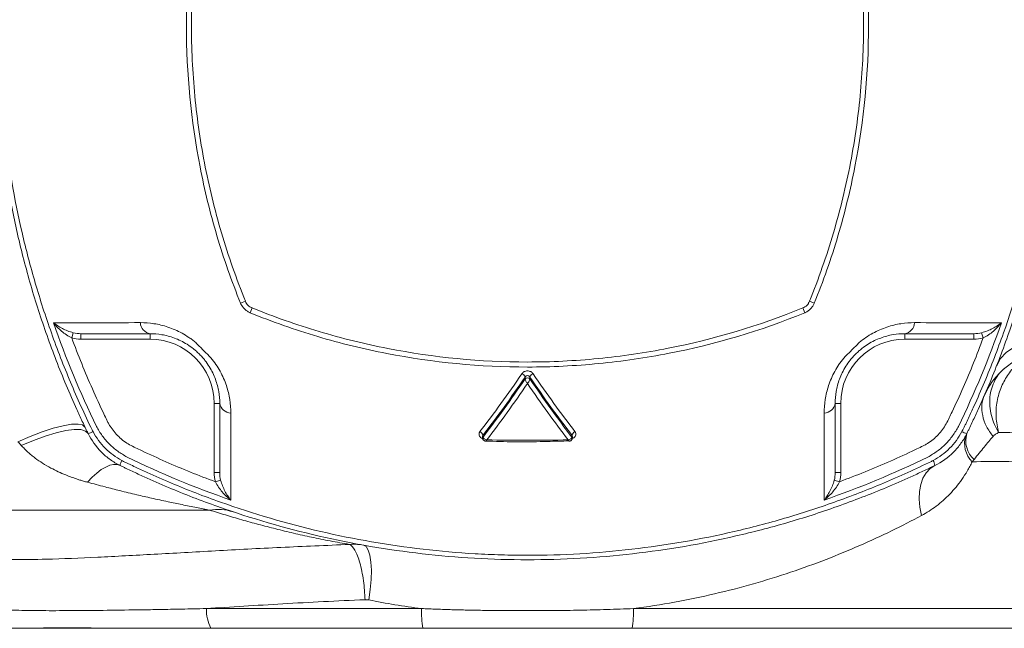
# Model space of a CAD drawing. Header units: millimetres. Extents: x -15 to 879, y -46 to 965.
# Tile 13 of 26: x 195 to 302, y 690 to 756. Entities that reach past the tile are written whole.
import ezdxf

# ---------------------------------------------------------------- set-up
doc = ezdxf.new("R2010")
doc.units = ezdxf.units.MM

msp = doc.modelspace()

# ---------------------------------------------------------------- linework, layer by layer
at = {"color": 7, "linetype": 'Continuous', "lineweight": 15}
for p, q in [((219.83, 725.22), (219.3, 725)), ((280.59, 725.22), (281.12, 725)), ((220.54, 724.51), (220.32, 723.98)), ((279.88, 724.51), (280.1, 723.98)), ((201.27, 721.83), (201.11, 721.27)), ((202.1, 721.73), (202.1, 721.13)), ((209.55, 721.73), (209.55, 721.13)), ((290.87, 721.73), (290.87, 721.13)), ((298.32, 721.73), (298.32, 721.13)), ((299.15, 721.83), (299.31, 721.27)), ((209.55, 721.13), (202.1, 721.13)), ((298.32, 721.13), (290.87, 721.13)), ((249.95, 716.86), (249.95, 717.06)), ((250.47, 716.86), (250.47, 717.06)), ((216.45, 706.77), (216.45, 714.23)), ((217.05, 714.23), (216.45, 714.23)), ((283.37, 714.23), (283.97, 714.23)), ((283.97, 714.23), (283.97, 706.77)), ((245.37, 710.65), (245.37, 710.5)), ((245.41, 710.6), (245.41, 710.78)), ((254.71, 710.17), (254.72, 710.17)), ((255.01, 710.6), (255.01, 710.78)), ((255.04, 710.47), (255.05, 710.51)), ((255.05, 710.5), (255.05, 710.65)), ((217.05, 706.77), (216.45, 706.77)), ((283.37, 706.77), (283.97, 706.77)), ((217.15, 705.95), (216.59, 705.79)), ((283.27, 705.95), (283.83, 705.79)), ((136.45, 702.74), (215.95, 702.74)), ((215.61, 692.13), (238.78, 692.13)), ((311.83, 690.01), (188.59, 690.01)), ((238.94, 690.01), (216.1, 690.01))]:
    msp.add_line(p, q, dxfattribs=at)
at = {"color": 8, "linetype": 'Continuous', "lineweight": 15}
for p, q in [((261.64, 692.13), (312.71, 692.13)), ((261.48, 690.01), (311.83, 690.01))]:
    msp.add_line(p, q, dxfattribs=at)
at = {"color": 7, "linetype": 'Continuous', "lineweight": 15, "flags": 128}
for points in [[(300.77, 718.27), (301.18, 719.04), (301.79, 719.7), (302.57, 720.25), (303.5, 720.66), (304.56, 720.94), (305.72, 721.05), (306.95, 721.02), (308.21, 720.83)], [(195.31, 710.1), (196.64, 710.67), (197.92, 711.16), (199.11, 711.54), (200.17, 711.82), (201.08, 711.97), (201.78, 712), (202.27, 711.9), (202.53, 711.67)], [(195.67, 709.69), (196.98, 710.24), (198.24, 710.7), (199.42, 711.06), (200.47, 711.3), (201.37, 711.41), (202.08, 711.4), (202.59, 711.25), (202.86, 710.99)], [(202.8, 705.73), (203.3, 706.27), (203.8, 706.72), (204.29, 707.09), (204.76, 707.37), (205.2, 707.56), (205.61, 707.65), (205.98, 707.64), (206.31, 707.54)], [(294.11, 707.54), (293.6, 707.21), (293.17, 706.75), (292.83, 706.17), (292.58, 705.5), (292.44, 704.74), (292.41, 703.91), (292.49, 703.04), (292.67, 702.15)], [(232.54, 698.96), (232.82, 698.8), (233.05, 698.43), (233.23, 697.87), (233.34, 697.14), (233.39, 696.25), (233.37, 695.25), (233.27, 694.18), (233.12, 693.06)]]:
    msp.add_lwpolyline(points, dxfattribs=at)
at = {"color": 7, "linetype": 'Continuous', "lineweight": 15}
for centre, radius, start, end in [((209.76, 722.97), 1.26, 182.5837, 260.382), ((290.66, 722.97), 1.26, 279.6183, 357.4163), ((209.55, 714.23), 6.9, 0, 90), ((290.87, 714.23), 6.9, 90, 180), ((306.78, 711.89), 8, 90, 156.5375), ((249.38, 716.87), 0.599, 18.9943, 68.2818), ((251.04, 716.87), 0.599, 111.718, 161.0054), ((250.21, 716.6), 0.365, 44.6112, 135.3888), ((218.29, 714.44), 1.26, 189.6183, 267.4163), ((282.13, 714.44), 1.26, 272.5837, 350.382), ((202.49, 712.89), 1.94, 281.1768, 298.1173), ((244.88, 710.67), 0.544, 11.1817, 67.9579), ((255.54, 710.67), 0.544, 112.0419, 168.8173), ((297.92, 712.87), 1.92, 241.865, 258.9689), ((300.19, 710.2), 2.75, 163.4232, 227.376), ((300.04, 709.91), 2.73, 161.8135, 225.9786), ((208.19, 707.17), 1.92, 151.865, 168.9689), ((292.21, 707.17), 1.94, 11.1768, 28.1173), ((216.84, 697.56), 5.25, 71.7505, 99.7836), ((220.09, 692.04), 4.48, 178.8495, 206.9805), ((251.21, 692.01), 12.43, 179.4225, 189.2402), ((249.21, 692.01), 12.43, 350.7598, 0.5775)]:
    msp.add_arc(centre, radius, start, end, dxfattribs=at)
at = {"color": 8, "linetype": 'Continuous', "lineweight": 15}
for centre, radius, start, end in [((245.54, 710.5), 0.163, 138.9085, 179.5321), ((245.59, 710.47), 0.209, 144.5334, 187.8876), ((254.83, 710.47), 0.21, 352.3342, 35.462), ((254.88, 710.5), 0.163, 0.414, 41.0931)]:
    msp.add_arc(centre, radius, start, end, dxfattribs=at)
at = {"color": 7, "linetype": 'Continuous', "lineweight": 15}
for points, knots in [([(202.86, 710.99), (202.81, 711.09), (202.76, 711.2), (202.65, 711.42), (202.5, 711.74), (202.14, 712.49), (201.44, 714), (200.87, 715.31), (199.76, 717.95), (199.08, 719.72), (197.8, 723.32), (197.22, 725.13), (196.16, 728.77), (195.69, 730.6), (194.42, 736.11), (193.78, 739.81), (192.93, 747.3), (192.71, 751.07), (192.71, 756.79), (192.76, 758.7), (192.98, 762.48), (193.14, 764.36), (193.78, 769.97), (194.42, 773.68), (196.11, 781.02), (197.17, 784.66), (199.08, 790.05), (199.76, 791.83), (200.87, 794.46), (201.25, 795.34), (201.84, 796.64), (202.14, 797.29), (202.5, 798.04), (202.65, 798.36), (202.76, 798.58), (202.81, 798.68), (202.86, 798.79)], [0, 0, 0, 0, 0.003906, 0.003906, 0.007812, 0.015625, 0.03125, 0.0625, 0.0625, 0.125, 0.125, 0.1875, 0.1875, 0.25, 0.25, 0.375, 0.375, 0.5, 0.5, 0.5625, 0.5625, 0.625, 0.625, 0.75, 0.75, 0.875, 0.875, 0.9375, 0.9375, 0.96875, 0.96875, 0.984375, 0.992187, 0.996094, 0.996094, 1, 1, 1, 1]), ([(203.31, 798.42), (203.28, 798.37), (203.25, 798.31), (203.2, 798.21), (203.12, 798.05), (202.94, 797.67), (202.59, 796.93), (201.89, 795.43), (201.33, 794.13), (200.23, 791.52), (199.55, 789.75), (197.65, 784.41), (196.6, 780.8), (194.91, 773.52), (194.27, 769.85), (193.63, 764.28), (193.47, 762.41), (193.3, 759.6), (193.26, 758.66), (193.21, 756.78), (193.19, 755.83), (193.19, 751.1), (193.41, 747.36), (194.27, 739.94), (194.91, 736.26), (196.17, 730.8), (196.65, 728.99), (197.7, 725.38), (198.28, 723.59), (199.55, 720.02), (200.23, 718.26), (201.33, 715.65), (201.71, 714.78), (202.49, 713.06), (202.89, 712.21), (203.31, 711.36)], [0, 0, 0, 0, 0.001953, 0.001953, 0.003906, 0.007812, 0.015625, 0.03125, 0.0625, 0.0625, 0.125, 0.125, 0.25, 0.25, 0.375, 0.375, 0.4375, 0.4375, 0.46875, 0.46875, 0.5, 0.5, 0.625, 0.625, 0.75, 0.75, 0.8125, 0.8125, 0.875, 0.875, 0.9375, 0.9375, 0.96875, 0.96875, 1, 1, 1, 1]), ([(297.11, 711.36), (297.14, 711.41), (297.17, 711.46), (297.22, 711.57), (297.3, 711.73), (297.48, 712.1), (297.83, 712.85), (298.53, 714.35), (299.09, 715.65), (300.19, 718.26), (300.87, 720.03), (302.77, 725.37), (303.82, 728.97), (305.51, 736.25), (306.15, 739.93), (306.79, 745.5), (306.95, 747.36), (307.12, 750.17), (307.16, 751.11), (307.21, 753), (307.23, 753.94), (307.23, 758.67), (307.01, 762.42), (306.15, 769.84), (305.51, 773.52), (304.25, 778.98), (303.77, 780.79), (302.72, 784.39), (302.14, 786.19), (300.87, 789.75), (300.19, 791.52), (299.09, 794.13), (298.71, 794.99), (297.93, 796.71), (297.53, 797.57), (297.11, 798.42)], [0, 0, 0, 0, 0.001953, 0.001953, 0.003906, 0.007812, 0.015625, 0.03125, 0.0625, 0.0625, 0.125, 0.125, 0.25, 0.25, 0.375, 0.375, 0.4375, 0.4375, 0.46875, 0.46875, 0.5, 0.5, 0.625, 0.625, 0.75, 0.75, 0.8125, 0.8125, 0.875, 0.875, 0.9375, 0.9375, 0.96875, 0.96875, 1, 1, 1, 1]), ([(297.56, 798.79), (297.61, 798.68), (297.66, 798.58), (297.77, 798.36), (297.92, 798.04), (298.28, 797.29), (298.98, 795.77), (299.55, 794.46), (300.66, 791.83), (301.34, 790.05), (302.62, 786.46), (303.2, 784.64), (304.26, 781.01), (304.73, 779.18), (306, 773.67), (306.64, 769.96), (307.49, 762.48), (307.71, 758.7), (307.71, 752.98), (307.66, 751.08), (307.44, 747.3), (307.28, 745.42), (306.64, 739.8), (306, 736.1), (304.31, 728.76), (303.25, 725.12), (301.34, 719.73), (300.66, 717.95), (299.55, 715.31), (299.17, 714.44), (298.58, 713.14), (298.28, 712.49), (297.92, 711.74), (297.77, 711.42), (297.66, 711.2), (297.61, 711.09), (297.56, 710.99)], [0, 0, 0, 0, 0.003906, 0.003906, 0.007813, 0.015625, 0.03125, 0.0625, 0.0625, 0.125, 0.125, 0.1875, 0.1875, 0.25, 0.25, 0.375, 0.375, 0.5, 0.5, 0.5625, 0.5625, 0.625, 0.625, 0.75, 0.75, 0.875, 0.875, 0.9375, 0.9375, 0.96875, 0.96875, 0.984375, 0.992187, 0.996094, 0.996094, 1, 1, 1, 1]), ([(220.93, 785.43), (220.78, 785.37), (220.62, 785.31), (220.4, 785.21), (220.33, 785.18), (220.19, 785.08), (220.13, 785.03), (220.01, 784.91), (219.97, 784.84), (219.88, 784.7), (219.85, 784.62), (219.76, 784.4), (219.7, 784.24), (219.4, 783.49), (219.16, 782.88), (218.48, 781.05), (218.06, 779.81), (216.88, 776.08), (216.22, 773.57), (215.15, 768.51), (214.74, 765.95), (214.18, 760.79), (214.03, 758.18), (213.99, 754.27), (214.02, 752.96), (214.12, 750.37), (214.21, 749.08), (214.56, 745.22), (214.92, 742.67), (215.89, 737.6), (216.5, 735.09), (217.61, 731.35), (218.01, 730.11), (218.87, 727.64), (219.34, 726.42), (219.83, 725.22)], [0, 0, 0, 0, 0.007813, 0.007813, 0.011719, 0.011719, 0.015625, 0.015625, 0.019531, 0.019531, 0.023437, 0.023437, 0.03125, 0.03125, 0.0625, 0.0625, 0.125, 0.125, 0.25, 0.25, 0.375, 0.375, 0.5, 0.5, 0.5625, 0.5625, 0.625, 0.625, 0.75, 0.75, 0.875, 0.875, 0.9375, 0.9375, 1, 1, 1, 1]), ([(280.59, 725.22), (281.08, 726.42), (281.55, 727.65), (282.41, 730.11), (282.81, 731.35), (283.92, 735.1), (284.54, 737.62), (285.51, 742.7), (285.87, 745.25), (286.22, 749.12), (286.3, 750.41), (286.41, 753), (286.43, 754.31), (286.39, 758.22), (286.24, 760.81), (285.68, 765.95), (285.27, 768.5), (284.47, 772.3), (284.17, 773.56), (283.51, 776.08), (283.15, 777.33), (282.36, 779.82), (281.94, 781.05), (281.25, 782.89), (281.02, 783.5), (280.72, 784.25), (280.66, 784.4), (280.56, 784.63), (280.53, 784.71), (280.45, 784.85), (280.4, 784.91), (280.29, 785.03), (280.22, 785.09), (280.09, 785.18), (280.02, 785.22), (279.79, 785.31), (279.64, 785.37), (279.49, 785.43)], [0, 0, 0, 0, 0.0625, 0.0625, 0.125, 0.125, 0.25, 0.25, 0.375, 0.375, 0.4375, 0.4375, 0.5, 0.5, 0.625, 0.625, 0.75, 0.75, 0.8125, 0.8125, 0.875, 0.875, 0.9375, 0.9375, 0.96875, 0.96875, 0.976563, 0.976563, 0.980469, 0.980469, 0.984375, 0.984375, 0.988281, 0.988281, 0.992188, 0.992188, 1, 1, 1, 1]), ([(219.3, 725), (218.82, 726.19), (218.36, 727.39), (217.51, 729.82), (217.12, 731.04), (216.02, 734.73), (215.41, 737.2), (213.96, 744.69), (213.46, 749.75), (213.46, 756.17), (213.49, 757.46), (213.62, 760.02), (213.71, 761.3), (214.08, 765.12), (214.45, 767.65), (215.43, 772.65), (216.04, 775.13), (217.14, 778.82), (217.54, 780.04), (218.39, 782.46), (218.85, 783.66), (219.34, 784.85)], [0, 0, 0, 0, 0.0625, 0.0625, 0.125, 0.125, 0.25, 0.25, 0.5, 0.5, 0.5625, 0.5625, 0.625, 0.625, 0.75, 0.75, 0.875, 0.875, 0.9375, 0.9375, 1, 1, 1, 1]), ([(281.08, 784.85), (282.06, 782.47), (282.91, 780.05), (284.38, 775.12), (284.99, 772.64), (286.46, 765.14), (286.96, 760.07), (286.96, 749.78), (286.47, 744.71), (285.01, 737.22), (284.4, 734.74), (282.94, 729.81), (282.08, 727.38), (281.12, 725)], [0, 0, 0, 0, 0.125, 0.125, 0.25, 0.25, 0.5, 0.5, 0.75, 0.75, 0.875, 0.875, 1, 1, 1, 1]), ([(219.34, 724.92), (219.34, 724.92), (219.34, 724.92), (219.34, 724.92), (219.32, 724.95), (219.31, 724.98), (219.3, 725)], [-0.00000006, -0.00000006, -0.00000006, -0.00000006, 0, 0, 0, 0.00008441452, 0.00008441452, 0.00008441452, 0.00008441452]), ([(220.24, 724.01), (220.15, 724.06), (220.05, 724.12), (219.88, 724.25), (219.79, 724.32), (219.56, 724.55), (219.43, 724.73), (219.34, 724.92)], [0, 0, 0, 0, 0.25, 0.25, 0.5, 0.5, 1, 1, 1, 1]), ([(219.83, 725.22), (219.86, 725.14), (219.89, 725.06), (219.98, 724.91), (220.04, 724.84), (220.16, 724.72), (220.23, 724.66), (220.34, 724.6), (220.38, 724.58), (220.46, 724.54), (220.5, 724.52), (220.54, 724.51)], [0, 0, 0, 0, 0.25, 0.25, 0.5, 0.5, 0.75, 0.75, 0.875, 0.875, 1, 1, 1, 1]), ([(279.88, 724.51), (279.96, 724.54), (280.04, 724.57), (280.19, 724.66), (280.26, 724.72), (280.38, 724.84), (280.43, 724.91), (280.5, 725.02), (280.52, 725.06), (280.56, 725.13), (280.57, 725.18), (280.59, 725.22)], [0, 0, 0, 0, 0.25, 0.25, 0.5, 0.5, 0.75, 0.75, 0.875, 0.875, 1, 1, 1, 1]), ([(281.08, 724.92), (281.04, 724.83), (280.98, 724.73), (280.85, 724.55), (280.78, 724.47), (280.55, 724.24), (280.37, 724.11), (280.17, 724.01)], [0, 0, 0, 0, 0.25, 0.25, 0.5, 0.5, 1, 1, 1, 1]), ([(281.12, 725), (281.11, 724.98), (281.09, 724.95), (281.08, 724.92), (281.08, 724.92), (281.08, 724.92), (281.08, 724.92)], [0, 0, 0, 0, 0.00008451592, 0.00008451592, 0.00008451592, 0.00008457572, 0.00008457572, 0.00008457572, 0.00008457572]), ([(220.32, 723.98), (220.3, 723.99), (220.27, 724), (220.24, 724.01), (220.24, 724.01), (220.24, 724.01), (220.24, 724.01)], [0, 0, 0, 0, 0.00008451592, 0.00008451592, 0.00008451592, 0.00008457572, 0.00008457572, 0.00008457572, 0.00008457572]), ([(280.1, 723.98), (275.33, 722.04), (270.45, 720.59), (262.97, 719.13), (260.45, 718.76), (256.63, 718.39), (255.34, 718.3), (252.78, 718.17), (251.5, 718.14), (245.11, 718.14), (240.06, 718.63), (233.81, 719.84), (232.56, 720.12), (230.08, 720.72), (228.84, 721.06), (225.14, 722.16), (222.71, 723.01), (220.32, 723.98)], [0, 0, 0, 0, 0.25, 0.25, 0.375, 0.375, 0.4375, 0.4375, 0.5, 0.5, 0.75, 0.75, 0.8125, 0.8125, 0.875, 0.875, 1, 1, 1, 1]), ([(220.54, 724.51), (222.9, 723.54), (225.31, 722.69), (228.98, 721.6), (230.22, 721.26), (232.69, 720.65), (233.92, 720.38), (240.13, 719.17), (245.14, 718.68), (251.48, 718.68), (252.75, 718.71), (255.3, 718.84), (256.58, 718.93), (260.37, 719.3), (262.88, 719.67), (270.3, 721.13), (275.15, 722.58), (279.88, 724.51)], [0, 0, 0, 0, 0.125, 0.125, 0.1875, 0.1875, 0.25, 0.25, 0.5, 0.5, 0.5625, 0.5625, 0.625, 0.625, 0.75, 0.75, 1, 1, 1, 1]), ([(280.17, 724.01), (280.17, 724.01), (280.17, 724.01), (280.17, 724.01), (280.15, 724), (280.12, 723.99), (280.1, 723.98)], [-0.00000006, -0.00000006, -0.00000006, -0.00000006, 0, 0, 0, 0.00008441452, 0.00008441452, 0.00008441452, 0.00008441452]), ([(199.14, 722.91), (200.54, 722.9), (202.03, 722.9), (205.16, 722.91), (206.79, 722.91), (208.5, 722.92)], [0, 0, 0, 0, 0.5, 0.5, 1, 1, 1, 1]), ([(201.27, 721.83), (201.05, 721.89), (200.85, 721.96), (200.46, 722.11), (200.27, 722.2), (199.92, 722.38), (199.75, 722.48), (199.43, 722.69), (199.28, 722.8), (199.14, 722.91)], [0, 0, 0, 0, 0.25, 0.25, 0.5, 0.5, 0.75, 0.75, 1, 1, 1, 1]), ([(201.11, 721.27), (200.9, 721.37), (200.71, 721.48), (200.35, 721.73), (200.17, 721.86), (199.85, 722.14), (199.69, 722.29), (199.4, 722.59), (199.26, 722.75), (199.14, 722.91)], [0, 0, 0, 0, 0.25, 0.25, 0.5, 0.5, 0.75, 0.75, 1, 1, 1, 1]), ([(208.5, 722.92), (208.98, 722.92), (209.47, 722.88), (210.46, 722.73), (210.96, 722.61), (211.98, 722.27), (212.49, 722.05), (213.24, 721.64), (213.49, 721.48), (213.86, 721.24), (213.98, 721.15), (214.22, 720.97), (214.34, 720.87), (214.46, 720.77)], [0, 0, 0, 0, 0.25, 0.25, 0.5, 0.5, 0.75, 0.75, 0.875, 0.875, 0.9375, 0.9375, 1, 1, 1, 1]), ([(285.96, 720.77), (286.43, 721.17), (286.92, 721.5), (287.67, 721.91), (287.93, 722.03), (288.44, 722.26), (288.69, 722.35), (289.45, 722.61), (289.96, 722.73), (290.95, 722.88), (291.44, 722.92), (291.92, 722.92)], [0, 0, 0, 0, 0.25, 0.25, 0.375, 0.375, 0.5, 0.5, 0.75, 0.75, 1, 1, 1, 1]), ([(291.92, 722.92), (293.63, 722.91), (295.26, 722.91), (298.39, 722.9), (299.88, 722.9), (301.28, 722.91)], [0, 0, 0, 0, 0.5, 0.5, 1, 1, 1, 1]), ([(299.15, 721.83), (299.37, 721.89), (299.57, 721.96), (299.96, 722.11), (300.15, 722.2), (300.5, 722.38), (300.67, 722.48), (300.99, 722.69), (301.14, 722.8), (301.28, 722.91)], [0, 0, 0, 0, 0.25, 0.25, 0.5, 0.5, 0.75, 0.75, 1, 1, 1, 1]), ([(299.31, 721.27), (299.52, 721.37), (299.71, 721.48), (300.07, 721.73), (300.25, 721.86), (300.58, 722.14), (300.73, 722.29), (301.02, 722.59), (301.16, 722.75), (301.28, 722.91)], [0, 0, 0, 0, 0.25, 0.25, 0.5, 0.5, 0.75, 0.75, 1, 1, 1, 1]), ([(217.05, 714.23), (217.05, 714.64), (217.02, 715.07), (216.87, 715.93), (216.75, 716.37), (216.5, 717.05), (216.41, 717.28), (216.19, 717.74), (216.06, 717.96), (215.79, 718.41), (215.63, 718.63), (215.37, 718.96), (215.28, 719.07), (215.09, 719.29), (214.98, 719.4), (214.76, 719.62), (214.65, 719.73), (214.48, 719.88), (214.43, 719.93), (214.32, 720.02), (214.26, 720.06), (213.99, 720.28), (213.76, 720.44), (213.31, 720.73), (213.08, 720.85), (212.62, 721.08), (212.4, 721.17), (211.94, 721.34), (211.71, 721.42), (211.26, 721.54), (211.04, 721.58), (210.39, 721.7), (209.97, 721.73), (209.55, 721.73)], [0, 0, 0, 0, 0.125, 0.125, 0.25, 0.25, 0.3125, 0.3125, 0.375, 0.375, 0.4375, 0.4375, 0.46875, 0.46875, 0.5, 0.5, 0.53125, 0.53125, 0.546875, 0.546875, 0.5625, 0.5625, 0.625, 0.625, 0.6875, 0.6875, 0.75, 0.75, 0.8125, 0.8125, 0.875, 0.875, 1, 1, 1, 1]), ([(290.87, 721.73), (290.46, 721.73), (290.03, 721.7), (289.17, 721.55), (288.72, 721.43), (288.05, 721.18), (287.82, 721.09), (287.36, 720.87), (287.14, 720.74), (286.69, 720.46), (286.47, 720.31), (286.14, 720.05), (286.03, 719.96), (285.81, 719.77), (285.7, 719.66), (285.47, 719.44), (285.37, 719.33), (285.22, 719.16), (285.17, 719.11), (285.08, 719), (285.03, 718.94), (284.82, 718.67), (284.66, 718.44), (284.37, 717.99), (284.25, 717.76), (284.02, 717.3), (283.92, 717.07), (283.75, 716.62), (283.68, 716.39), (283.56, 715.94), (283.52, 715.72), (283.4, 715.07), (283.37, 714.64), (283.37, 714.23)], [0, 0, 0, 0, 0.125, 0.125, 0.25, 0.25, 0.3125, 0.3125, 0.375, 0.375, 0.4375, 0.4375, 0.46875, 0.46875, 0.5, 0.5, 0.53125, 0.53125, 0.546875, 0.546875, 0.5625, 0.5625, 0.625, 0.625, 0.6875, 0.6875, 0.75, 0.75, 0.8125, 0.8125, 0.875, 0.875, 1, 1, 1, 1]), ([(298.32, 721.73), (297.18, 721.73), (295.98, 721.73), (293.49, 721.73), (292.2, 721.73), (290.87, 721.73)], [0, 0, 0, 0, 0.5, 0.5, 1, 1, 1, 1]), ([(201.11, 721.27), (201.79, 719.42), (202.53, 717.59), (203.73, 714.88), (204.14, 713.98), (204.67, 712.87), (204.78, 712.64), (204.94, 712.31), (204.99, 712.2), (205.11, 711.98), (205.17, 711.88), (205.5, 711.36), (205.8, 710.99), (206.34, 710.47), (206.53, 710.31), (206.93, 710.02), (207.13, 709.89), (207.55, 709.65), (207.77, 709.55), (208.2, 709.34), (209.28, 708.83), (210.37, 708.33), (213, 707.17), (214.79, 706.45), (216.59, 705.79)], [0, 0, 0, 0, 0.25, 0.25, 0.375, 0.375, 0.40625, 0.40625, 0.421875, 0.421875, 0.4375, 0.4375, 0.5, 0.5, 0.53125, 0.53125, 0.5625, 0.5625, 0.59375, 0.59375, 0.625, 0.75, 0.75, 1, 1, 1, 1]), ([(214.46, 720.77), (214.59, 720.64), (214.73, 720.5), (215, 720.23), (215.14, 720.1), (215.41, 719.82), (215.55, 719.68), (215.82, 719.41), (215.96, 719.27), (216.1, 719.14)], [0, 0, 0, 0, 0.25, 0.25, 0.5, 0.5, 0.75, 0.75, 1, 1, 1, 1]), ([(283.83, 705.79), (285.68, 706.47), (287.51, 707.21), (290.22, 708.41), (291.12, 708.82), (292.23, 709.35), (292.45, 709.46), (292.79, 709.62), (292.9, 709.67), (293.11, 709.79), (293.22, 709.85), (293.73, 710.18), (294.11, 710.48), (294.63, 711.02), (294.79, 711.21), (295.08, 711.6), (295.21, 711.81), (295.44, 712.23), (295.55, 712.44), (295.75, 712.88), (296.27, 713.96), (296.77, 715.05), (297.93, 717.68), (298.65, 719.47), (299.31, 721.27)], [0, 0, 0, 0, 0.25, 0.25, 0.375, 0.375, 0.40625, 0.40625, 0.421875, 0.421875, 0.4375, 0.4375, 0.5, 0.5, 0.53125, 0.53125, 0.5625, 0.5625, 0.59375, 0.59375, 0.625, 0.75, 0.75, 1, 1, 1, 1]), ([(284.32, 719.14), (284.46, 719.27), (284.6, 719.41), (284.87, 719.68), (285, 719.82), (285.28, 720.09), (285.42, 720.23), (285.69, 720.5), (285.83, 720.64), (285.96, 720.77)], [0, 0, 0, 0, 0.25, 0.25, 0.5, 0.5, 0.75, 0.75, 1, 1, 1, 1]), ([(216.1, 719.14), (216.49, 718.67), (216.82, 718.17), (217.23, 717.43), (217.36, 717.17), (217.58, 716.66), (217.68, 716.41), (217.93, 715.64), (218.05, 715.14), (218.2, 714.15), (218.24, 713.66), (218.24, 713.18)], [0, 0, 0, 0, 0.25, 0.25, 0.375, 0.375, 0.5, 0.5, 0.75, 0.75, 1, 1, 1, 1]), ([(282.18, 713.18), (282.18, 713.66), (282.22, 714.15), (282.37, 715.14), (282.49, 715.64), (282.83, 716.66), (283.05, 717.17), (283.46, 717.92), (283.61, 718.17), (283.86, 718.54), (283.95, 718.66), (284.13, 718.9), (284.23, 719.02), (284.32, 719.14)], [0, 0, 0, 0, 0.25, 0.25, 0.5, 0.5, 0.75, 0.75, 0.875, 0.875, 0.9375, 0.9375, 1, 1, 1, 1]), ([(249.61, 717.42), (249.67, 717.51), (249.75, 717.59), (249.96, 717.69), (250.09, 717.72), (250.33, 717.72), (250.45, 717.69), (250.66, 717.59), (250.75, 717.51), (250.81, 717.42)], [0, 0, 0, 0, 0.25, 0.25, 0.5, 0.5, 0.75, 0.75, 1, 1, 1, 1]), ([(250.47, 717.06), (250.44, 717.11), (250.41, 717.15), (250.32, 717.2), (250.26, 717.22), (250.16, 717.22), (250.1, 717.2), (250.01, 717.15), (249.98, 717.11), (249.95, 717.06)], [0, 0, 0, 0, 0.25, 0.25, 0.5, 0.5, 0.75, 0.75, 1, 1, 1, 1]), ([(300.97, 711.09), (300.64, 711.63), (300.37, 712.26), (300.04, 713.57), (299.98, 714.26), (300.11, 715.57), (300.3, 716.19), (300.87, 717.26), (301.25, 717.71), (301.67, 718.05)], [0, 0, 0, 0, 0.25, 0.25, 0.5, 0.5, 0.75, 0.75, 1, 1, 1, 1]), ([(249.95, 716.86), (249.96, 716.79), (249.99, 716.7), (250.09, 716.52), (250.15, 716.44), (250.21, 716.37)], [0, 0, 0, 0, 0.5, 0.5, 1, 1, 1, 1]), ([(250.47, 716.86), (250.46, 716.79), (250.43, 716.7), (250.33, 716.52), (250.27, 716.44), (250.21, 716.37)], [0, 0, 0, 0, 0.5, 0.5, 1, 1, 1, 1]), ([(300.39, 710.67), (300.11, 711.01), (299.87, 711.37), (299.48, 712.13), (299.34, 712.52), (299.18, 713.31), (299.15, 713.7), (299.22, 714.44), (299.32, 714.79), (299.46, 715.1)], [0, 0, 0, 0, 0.25, 0.25, 0.5, 0.5, 0.75, 0.75, 1, 1, 1, 1]), ([(217.05, 706.77), (217.05, 707.92), (217.05, 709.12), (217.05, 711.61), (217.05, 712.9), (217.05, 714.23)], [0, 0, 0, 0, 0.5, 0.5, 1, 1, 1, 1]), ([(283.37, 714.23), (283.37, 712.9), (283.37, 711.61), (283.37, 709.12), (283.37, 707.92), (283.37, 706.77)], [0, 0, 0, 0, 0.5, 0.5, 1, 1, 1, 1]), ([(218.24, 713.18), (218.23, 711.47), (218.23, 709.83), (218.23, 706.71), (218.23, 705.22), (218.23, 703.82)], [0, 0, 0, 0, 0.5, 0.5, 1, 1, 1, 1]), ([(282.19, 703.82), (282.19, 705.22), (282.19, 706.71), (282.19, 709.83), (282.19, 711.47), (282.18, 713.18)], [0, 0, 0, 0, 0.5, 0.5, 1, 1, 1, 1]), ([(206.31, 707.54), (205.93, 707.72), (205.58, 707.94), (204.91, 708.41), (204.59, 708.68), (203.71, 709.57), (203.23, 710.24), (202.86, 710.99)], [0, 0, 0, 0, 0.25, 0.25, 0.5, 0.5, 1, 1, 1, 1]), ([(203.31, 711.36), (203.31, 711.36), (203.31, 711.36), (203.31, 711.36), (203.34, 711.3), (203.37, 711.24), (203.4, 711.18)], [-0.0000000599, -0.0000000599, -0.0000000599, -0.0000000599, 0, 0, 0, 0.0002023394, 0.0002023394, 0.0002023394, 0.0002023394]), ([(203.4, 711.18), (203.75, 710.52), (204.19, 709.92), (204.98, 709.13), (205.26, 708.89), (205.86, 708.45), (206.17, 708.25), (206.5, 708.08)], [0, 0, 0, 0, 0.5, 0.5, 0.75, 0.75, 1, 1, 1, 1]), ([(207.07, 708.45), (206.9, 708.54), (206.72, 708.64), (206.39, 708.85), (206.22, 708.96), (205.75, 709.3), (205.44, 709.56), (204.88, 710.12), (204.63, 710.42), (204.28, 710.9), (204.17, 711.06), (203.96, 711.4), (203.86, 711.58), (203.78, 711.75)], [0, 0, 0, 0, 0.125, 0.125, 0.25, 0.25, 0.5, 0.5, 0.75, 0.75, 0.875, 0.875, 1, 1, 1, 1]), ([(296.64, 711.75), (296.55, 711.58), (296.46, 711.4), (296.25, 711.07), (296.14, 710.9), (295.79, 710.42), (295.53, 710.12), (294.98, 709.56), (294.68, 709.31), (294.2, 708.96), (294.03, 708.85), (293.7, 708.64), (293.52, 708.54), (293.35, 708.45)], [0, 0, 0, 0, 0.125, 0.125, 0.25, 0.25, 0.5, 0.5, 0.75, 0.75, 0.875, 0.875, 1, 1, 1, 1]), ([(293.92, 708.08), (294.58, 708.43), (295.17, 708.87), (295.97, 709.66), (296.21, 709.94), (296.65, 710.54), (296.84, 710.85), (297.02, 711.18)], [0, 0, 0, 0, 0.5, 0.5, 0.75, 0.75, 1, 1, 1, 1]), ([(297.56, 710.99), (297.37, 710.61), (297.16, 710.26), (296.68, 709.59), (296.42, 709.27), (295.53, 708.39), (294.86, 707.91), (294.11, 707.54)], [0, 0, 0, 0, 0.25, 0.25, 0.5, 0.5, 1, 1, 1, 1]), ([(297.02, 711.18), (297.05, 711.24), (297.08, 711.3), (297.11, 711.36), (297.11, 711.36), (297.11, 711.36), (297.11, 711.36)], [0, 0, 0, 0, 0.0002029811, 0.0002029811, 0.0002029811, 0.0002030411, 0.0002030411, 0.0002030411, 0.0002030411]), ([(300.39, 710.67), (300.4, 710.68), (300.41, 710.69), (300.43, 710.71), (300.44, 710.72), (300.47, 710.75), (300.49, 710.77), (300.56, 710.83), (300.6, 710.87), (300.7, 710.94), (300.75, 710.97), (300.86, 711.03), (300.91, 711.06), (300.97, 711.09)], [0, 0, 0, 0, 0.0625, 0.0625, 0.125, 0.125, 0.25, 0.25, 0.5, 0.5, 0.75, 0.75, 1, 1, 1, 1]), ([(308.47, 711.75), (308.27, 711.68), (308.06, 711.63), (307.61, 711.53), (307.37, 711.48), (306.6, 711.36), (306.03, 711.29), (304.14, 711.14), (302.65, 711.1), (300.97, 711.09)], [0, 0, 0, 0, 0.125, 0.125, 0.25, 0.25, 0.5, 0.5, 1, 1, 1, 1]), ([(195.67, 709.69), (195.61, 709.76), (195.49, 709.9), (195.37, 710.04), (195.31, 710.1)], [0, 0, 0, 0, 0.511535, 1, 1, 1, 1]), ([(245.38, 710.44), (245.38, 710.43), (245.39, 710.37), (245.44, 710.29), (245.52, 710.22), (245.6, 710.18), (245.66, 710.17), (245.7, 710.17), (245.71, 710.17)], [0, 0, 0, 0, 0.105549, 0.369804, 0.582502, 0.764827, 0.939483, 1, 1, 1, 1]), ([(245.42, 710.59), (245.42, 710.52), (245.47, 710.45), (245.63, 710.35), (245.73, 710.32), (245.83, 710.3)], [0, 0, 0, 0, 0.5, 0.5, 1, 1, 1, 1]), ([(245.71, 710.17), (245.83, 710.17), (248.04, 710.07), (251.05, 710.07), (253.93, 710.17), (254.72, 710.19)], [0, 0, 0, 0, 0.04151, 0.736102, 1, 1, 1, 1]), ([(255, 710.59), (255, 710.52), (254.95, 710.45), (254.79, 710.35), (254.69, 710.32), (254.59, 710.3)], [0, 0, 0, 0, 0.5, 0.5, 1, 1, 1, 1]), ([(254.71, 710.17), (254.72, 710.17), (254.75, 710.16), (254.83, 710.18), (254.93, 710.23), (255, 710.32), (255.04, 710.4), (255.04, 710.44), (255.04, 710.44)], [0, 0, 0, 0, 0.023708, 0.237194, 0.485402, 0.727175, 0.97081, 1, 1, 1, 1]), ([(298.33, 708.18), (298.71, 708.65), (299.07, 709.1), (299.76, 709.93), (300.08, 710.32), (300.39, 710.67)], [0, 0, 0, 0, 0.5, 0.5, 1, 1, 1, 1]), ([(202.8, 705.73), (202.66, 705.77), (202.38, 705.85), (201.98, 705.97), (201.53, 706.12), (201.03, 706.29), (200.37, 706.55), (199.65, 706.86), (198.81, 707.28), (197.97, 707.76), (197.28, 708.24), (196.75, 708.65), (196.37, 708.98), (196.01, 709.33), (195.79, 709.57), (195.67, 709.69)], [0, 0, 0, 0, 0.052514, 0.102644, 0.150407, 0.224094, 0.297319, 0.406269, 0.512732, 0.638692, 0.758128, 0.82031, 0.881277, 0.941136, 1, 1, 1, 1]), ([(206.5, 708.08), (206.56, 708.05), (206.62, 708.02), (206.68, 707.98), (206.68, 707.98), (206.68, 707.98), (206.68, 707.98)], [0, 0, 0, 0, 0.0002029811, 0.0002029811, 0.0002029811, 0.0002030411, 0.0002030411, 0.0002030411, 0.0002030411]), ([(206.68, 707.98), (206.73, 707.96), (206.79, 707.93), (206.89, 707.88), (207.05, 707.8), (207.42, 707.62), (208.17, 707.27), (209.67, 706.57), (210.97, 706.01), (213.58, 704.91), (215.35, 704.22), (220.69, 702.33), (224.3, 701.27), (231.57, 699.59), (235.25, 698.95), (240.82, 698.31), (242.68, 698.14), (245.5, 697.98), (246.44, 697.94), (248.32, 697.89), (249.27, 697.87), (253.99, 697.87), (257.74, 698.09), (265.16, 698.95), (268.84, 699.58), (274.3, 700.85), (276.11, 701.32), (279.72, 702.38), (281.51, 702.96), (285.08, 704.23), (286.84, 704.91), (289.45, 706.01), (290.32, 706.38), (292.04, 707.17), (292.89, 707.57), (293.74, 707.98)], [0, 0, 0, 0, 0.001953, 0.001953, 0.003906, 0.007812, 0.015625, 0.03125, 0.0625, 0.0625, 0.125, 0.125, 0.25, 0.25, 0.375, 0.375, 0.4375, 0.4375, 0.46875, 0.46875, 0.5, 0.5, 0.625, 0.625, 0.75, 0.75, 0.8125, 0.8125, 0.875, 0.875, 0.9375, 0.9375, 0.96875, 0.96875, 1, 1, 1, 1]), ([(292.67, 702.15), (293.22, 702.45), (293.75, 702.79), (294.77, 703.55), (295.25, 703.98), (296.18, 704.94), (296.61, 705.46), (297.22, 706.33), (297.42, 706.63), (297.7, 707.1), (297.79, 707.27), (297.97, 707.6), (298.05, 707.77), (298.14, 707.94)], [0, 0, 0, 0, 0.25, 0.25, 0.5, 0.5, 0.75, 0.75, 0.875, 0.875, 0.9375, 0.9375, 1, 1, 1, 1]), ([(293.74, 707.98), (293.74, 707.98), (293.74, 707.98), (293.74, 707.98), (293.8, 708.02), (293.86, 708.05), (293.92, 708.08)], [-0.0000000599, -0.0000000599, -0.0000000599, -0.0000000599, 0, 0, 0, 0.0002023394, 0.0002023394, 0.0002023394, 0.0002023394]), ([(298.14, 707.94), (298.17, 707.98), (298.21, 708.02), (298.27, 708.1), (298.3, 708.14), (298.33, 708.18)], [0, 0, 0, 0, 0.5, 0.5, 1, 1, 1, 1]), ([(298.14, 707.94), (299.39, 707.96), (300.56, 707.96), (302.77, 707.95), (303.8, 707.93), (305.7, 707.87), (306.57, 707.83), (308.15, 707.77), (308.86, 707.75), (309.49, 707.75)], [0, 0, 0, 0, 0.25, 0.25, 0.5, 0.5, 0.75, 0.75, 1, 1, 1, 1]), ([(294.11, 707.54), (294, 707.49), (293.9, 707.44), (293.68, 707.33), (293.36, 707.18), (292.61, 706.82), (291.09, 706.12), (289.78, 705.55), (287.15, 704.44), (285.37, 703.76), (281.78, 702.48), (279.97, 701.9), (276.33, 700.84), (274.5, 700.37), (268.99, 699.1), (265.29, 698.46), (257.8, 697.61), (254.02, 697.39), (248.3, 697.39), (246.4, 697.44), (242.62, 697.66), (240.74, 697.82), (235.13, 698.46), (231.42, 699.1), (224.08, 700.79), (220.44, 701.85), (215.05, 703.75), (213.27, 704.44), (210.64, 705.55), (209.76, 705.93), (208.46, 706.52), (207.81, 706.82), (207.06, 707.18), (206.74, 707.33), (206.52, 707.44), (206.42, 707.49), (206.31, 707.54)], [0, 0, 0, 0, 0.003906, 0.003906, 0.007813, 0.015625, 0.03125, 0.0625, 0.0625, 0.125, 0.125, 0.1875, 0.1875, 0.25, 0.25, 0.375, 0.375, 0.5, 0.5, 0.5625, 0.5625, 0.625, 0.625, 0.75, 0.75, 0.875, 0.875, 0.9375, 0.9375, 0.96875, 0.96875, 0.984375, 0.992187, 0.996094, 0.996094, 1, 1, 1, 1]), ([(215.95, 702.74), (215.84, 702.76), (215.61, 702.8), (215.15, 702.89), (214.29, 703.06), (213.02, 703.31), (211.4, 703.65), (209.77, 704.01), (208.03, 704.4), (206.36, 704.81), (204.59, 705.25), (203.43, 705.57), (202.8, 705.73)], [0, 0, 0, 0, 0.02887, 0.058119, 0.117559, 0.239208, 0.354911, 0.489061, 0.608074, 0.743426, 0.86091, 1, 1, 1, 1]), ([(216.59, 705.79), (216.69, 705.58), (216.8, 705.39), (217.05, 705.02), (217.18, 704.85), (217.46, 704.52), (217.61, 704.37), (217.91, 704.08), (218.07, 703.94), (218.23, 703.82)], [0, 0, 0, 0, 0.25, 0.25, 0.5, 0.5, 0.75, 0.75, 1, 1, 1, 1]), ([(217.15, 705.95), (217.21, 705.73), (217.28, 705.53), (217.43, 705.14), (217.52, 704.95), (217.71, 704.59), (217.8, 704.43), (218.01, 704.11), (218.12, 703.96), (218.23, 703.82)], [0, 0, 0, 0, 0.25, 0.25, 0.5, 0.5, 0.75, 0.75, 1, 1, 1, 1]), ([(283.27, 705.95), (283.21, 705.73), (283.14, 705.53), (282.99, 705.14), (282.9, 704.95), (282.71, 704.59), (282.62, 704.43), (282.41, 704.11), (282.3, 703.96), (282.19, 703.82)], [0, 0, 0, 0, 0.25, 0.25, 0.5, 0.5, 0.75, 0.75, 1, 1, 1, 1]), ([(283.83, 705.79), (283.73, 705.58), (283.62, 705.39), (283.37, 705.02), (283.24, 704.85), (282.96, 704.52), (282.81, 704.37), (282.51, 704.08), (282.35, 703.94), (282.19, 703.82)], [0, 0, 0, 0, 0.25, 0.25, 0.5, 0.5, 0.75, 0.75, 1, 1, 1, 1]), ([(231.03, 699.04), (230.68, 699.1), (229.99, 699.22), (228.97, 699.41), (227.96, 699.61), (226.96, 699.82), (225.97, 700.03), (225, 700.25), (224.04, 700.48), (223.09, 700.71), (222.15, 700.95), (221.23, 701.19), (220.32, 701.44), (219.42, 701.69), (218.53, 701.95), (217.66, 702.21), (216.8, 702.47), (216.23, 702.65), (215.95, 702.74)], [0, 0, 0, 0, 0.068162, 0.135569, 0.202221, 0.268118, 0.33326, 0.397647, 0.461278, 0.524155, 0.586277, 0.647644, 0.708257, 0.768114, 0.827217, 0.885566, 0.94316, 1, 1, 1, 1]), ([(261.64, 692.13), (264.63, 692.52), (267.55, 693.06), (273.21, 694.38), (275.95, 695.17), (281.17, 696.92), (283.66, 697.89), (288.37, 699.95), (290.59, 701.04), (292.67, 702.15)], [0, 0, 0, 0, 0.25, 0.25, 0.5, 0.5, 0.75, 0.75, 1, 1, 1, 1]), ([(231.03, 699.04), (231.06, 699.04), (231.2, 699.05), (231.48, 699.06), (231.84, 699.05), (232.21, 699.02), (232.43, 698.98), (232.54, 698.96)], [0, 0, 0, 0, 0.0739835, 0.262372, 0.5647341, 0.7742437, 1, 1, 1, 1]), ([(232.71, 693.09), (232.68, 693.75), (232.63, 694.45), (232.44, 695.82), (232.31, 696.49), (231.99, 697.62), (231.8, 698.09), (231.41, 698.75), (231.21, 698.95), (231.03, 699.04)], [0, 0, 0, 0, 0.25, 0.25, 0.5, 0.5, 0.75, 0.75, 1, 1, 1, 1]), ([(215.61, 692.13), (218.24, 692.3), (221, 692.47), (226.72, 692.81), (229.68, 692.96), (232.71, 693.09)], [0, 0, 0, 0, 0.5, 0.5, 1, 1, 1, 1]), ([(232.71, 693.09), (232.77, 693.09), (232.84, 693.09), (232.94, 693.08), (232.98, 693.08), (233.05, 693.07), (233.08, 693.06), (233.12, 693.06)], [0, 0, 0, 0, 0.5, 0.5, 0.75, 0.75, 1, 1, 1, 1]), ([(191.32, 692.13), (191.36, 692.13), (191.43, 692.12), (191.57, 692.11), (191.83, 692.09), (192.36, 692.05), (193.5, 691.99), (195.34, 691.94), (197.93, 691.9), (200.81, 691.91), (204.08, 691.93), (206.73, 691.97), (208.64, 692), (209.61, 692.01), (210.65, 692.03), (211.77, 692.05), (212.97, 692.08), (214.26, 692.1), (215.15, 692.12), (215.61, 692.13)], [0, 0, 0, 0, 0.007805, 0.015611, 0.031223, 0.062455, 0.124934, 0.24993, 0.372468, 0.500015, 0.619542, 0.75003, 0.780112, 0.812076, 0.845914, 0.881628, 0.919215, 0.958673, 1, 1, 1, 1]), ([(238.78, 692.13), (239.06, 692.12), (239.61, 692.1), (240.43, 692.07), (241.25, 692.04), (242.07, 692.01), (242.9, 691.99), (243.71, 691.97), (244.53, 691.96), (245.35, 691.94), (246.16, 691.93), (246.98, 691.92), (247.79, 691.91), (248.6, 691.91), (249.4, 691.91), (250.41, 691.91), (251.62, 691.91), (253.04, 691.92), (254.46, 691.93), (255.89, 691.96), (257.32, 691.99), (258.76, 692.03), (260.2, 692.07), (261.16, 692.11), (261.64, 692.13)], [0, 0, 0, 0, 0.0364847, 0.0728411, 0.1090719, 0.1451787, 0.1811646, 0.2170312, 0.252782, 0.2884189, 0.3239444, 0.3593617, 0.3946735, 0.4298824, 0.4649917, 0.500004, 0.5613207, 0.6229457, 0.6848944, 0.7471819, 0.8098229, 0.8728311, 0.9362196, 1, 1, 1, 1]), ([(192.15, 690.01), (192.71, 690.01), (193.32, 690.01), (194.66, 690.02), (195.39, 690.03), (197.76, 690.04), (199.58, 690.05), (203.65, 690.04), (205.89, 690.03), (209.53, 690.02), (210.79, 690.02), (213.38, 690.01), (214.72, 690.01), (216.1, 690.01)], [0, 0, 0, 0, 0.125, 0.125, 0.25, 0.25, 0.5, 0.5, 0.75, 0.75, 0.875, 0.875, 1, 1, 1, 1]), ([(238.94, 690.01), (240.8, 690.01), (242.68, 690.02), (246.44, 690.04), (248.32, 690.04), (250.21, 690.04)], [0, 0, 0, 0, 0.5, 0.5, 1, 1, 1, 1]), ([(250.21, 690.04), (252.1, 690.04), (253.98, 690.04), (257.74, 690.02), (259.62, 690.01), (261.48, 690.01)], [0, 0, 0, 0, 0.5, 0.5, 1, 1, 1, 1])]:
    msp.add_open_spline(points, degree=3, knots=knots, dxfattribs=at)
for points in [[(203.78, 711.75), (202, 715.38), (200.46, 719.09), (199.14, 722.91)], [(301.28, 722.91), (299.96, 719.1), (298.41, 715.37), (296.64, 711.75)], [(201.27, 721.83), (201.54, 721.76), (201.82, 721.73), (202.1, 721.73)], [(209.55, 721.73), (206.88, 721.73), (204.39, 721.73), (202.1, 721.73)], [(298.32, 721.73), (298.6, 721.73), (298.88, 721.76), (299.15, 721.83)], [(202.1, 721.13), (201.76, 721.13), (201.43, 721.17), (201.11, 721.27)], [(299.31, 721.27), (298.99, 721.17), (298.66, 721.13), (298.32, 721.13)], [(245.08, 711.18), (246.6, 713.14), (248.11, 715.23), (249.61, 717.42)], [(250.81, 717.42), (252.31, 715.23), (253.82, 713.14), (255.33, 711.18)], [(249.95, 717.06), (248.45, 714.85), (246.94, 712.75), (245.41, 710.78)], [(245.42, 710.59), (246.94, 712.56), (248.45, 714.66), (249.95, 716.86)], [(250.21, 716.37), (248.76, 714.24), (247.3, 712.21), (245.83, 710.3)], [(254.59, 710.3), (253.12, 712.21), (251.66, 714.24), (250.21, 716.37)], [(255.01, 710.78), (253.48, 712.75), (251.97, 714.85), (250.47, 717.06)], [(250.47, 716.86), (251.97, 714.66), (253.48, 712.56), (255, 710.59)], [(245.41, 710.6), (245.41, 710.6), (245.41, 710.6), (245.42, 710.59)], [(245.83, 710.3), (248.75, 710.23), (251.67, 710.23), (254.59, 710.3)], [(255, 710.59), (255, 710.6), (255.01, 710.6), (255.01, 710.6)], [(218.23, 703.82), (214.42, 705.14), (210.69, 706.69), (207.07, 708.45)], [(293.35, 708.45), (289.72, 706.68), (286, 705.14), (282.19, 703.82)], [(216.59, 705.79), (216.5, 706.11), (216.45, 706.44), (216.45, 706.77)], [(217.05, 706.77), (217.05, 706.5), (217.08, 706.22), (217.15, 705.95)], [(283.27, 705.95), (283.34, 706.22), (283.37, 706.5), (283.37, 706.77)], [(283.97, 706.77), (283.97, 706.44), (283.92, 706.11), (283.83, 705.79)], [(233.12, 693.06), (234.97, 692.69), (236.87, 692.38), (238.78, 692.13)]]:
    msp.add_open_spline(points, degree=3, dxfattribs=at)
at = {"color": 8, "linetype": 'Continuous', "lineweight": 15}
for points, knots in [([(300.97, 711.09), (300.85, 711.63), (300.63, 712.72), (300.76, 714.44), (301.23, 716.03), (301.99, 717.41), (302.98, 718.51), (304.08, 719.31), (304.89, 719.57), (305.25, 719.69)], [0, 0, 0, 0, 0.15756, 0.314131, 0.465593, 0.608577, 0.747851, 0.884784, 1, 1, 1, 1]), ([(245.35, 710.45), (245.32, 710.46), (245.21, 710.5), (245.09, 710.62), (245, 710.79), (244.98, 710.98), (245.03, 711.1), (245.08, 711.17), (245.08, 711.18)], [0, 0, 0, 0, 0.101528, 0.315172, 0.529269, 0.743507, 0.957507, 1, 1, 1, 1]), ([(255.33, 711.18), (255.37, 711.12), (255.43, 711.01), (255.43, 710.83), (255.36, 710.66), (255.23, 710.52), (255.12, 710.47), (255.07, 710.45)], [0, 0, 0, 0, 0.213861, 0.42766, 0.642076, 0.857034, 1, 1, 1, 1]), ([(245.41, 710.78), (245.41, 710.77), (245.39, 710.74), (245.37, 710.7), (245.38, 710.66), (245.38, 710.65)], [0, 0, 0, 0, 0.127881, 0.774294, 1, 1, 1, 1]), ([(245.83, 710.3), (245.83, 710.3), (245.82, 710.27), (245.79, 710.23), (245.75, 710.19), (245.72, 710.16), (245.71, 710.17), (245.71, 710.17)], [0, 0, 0, 0, 0.01097, 0.348799, 0.568379, 0.883177, 1, 1, 1, 1]), ([(254.59, 710.3), (254.59, 710.3), (254.6, 710.27), (254.63, 710.23), (254.67, 710.19), (254.7, 710.16), (254.71, 710.17), (254.71, 710.17)], [0, 0, 0, 0, 0.0112051, 0.3563399, 0.580582, 0.9021501, 1, 1, 1, 1]), ([(255.04, 710.65), (255.04, 710.67), (255.04, 710.71), (255.02, 710.75), (255.01, 710.78)], [0, 0, 0, 0, 0.356338, 1, 1, 1, 1]), ([(194.7, 697.41), (195.9, 697.41), (198.67, 697.42), (203.82, 697.65), (209.91, 697.97), (216.54, 698.35), (223.58, 698.73), (228.54, 698.93), (231.03, 699.04)], [0, 0, 0, 0, 0.132754, 0.305746, 0.478858, 0.652305, 0.826069, 1, 1, 1, 1])]:
    msp.add_open_spline(points, degree=3, knots=knots, dxfattribs=at)

doc.saveas('drawing.dxf')
